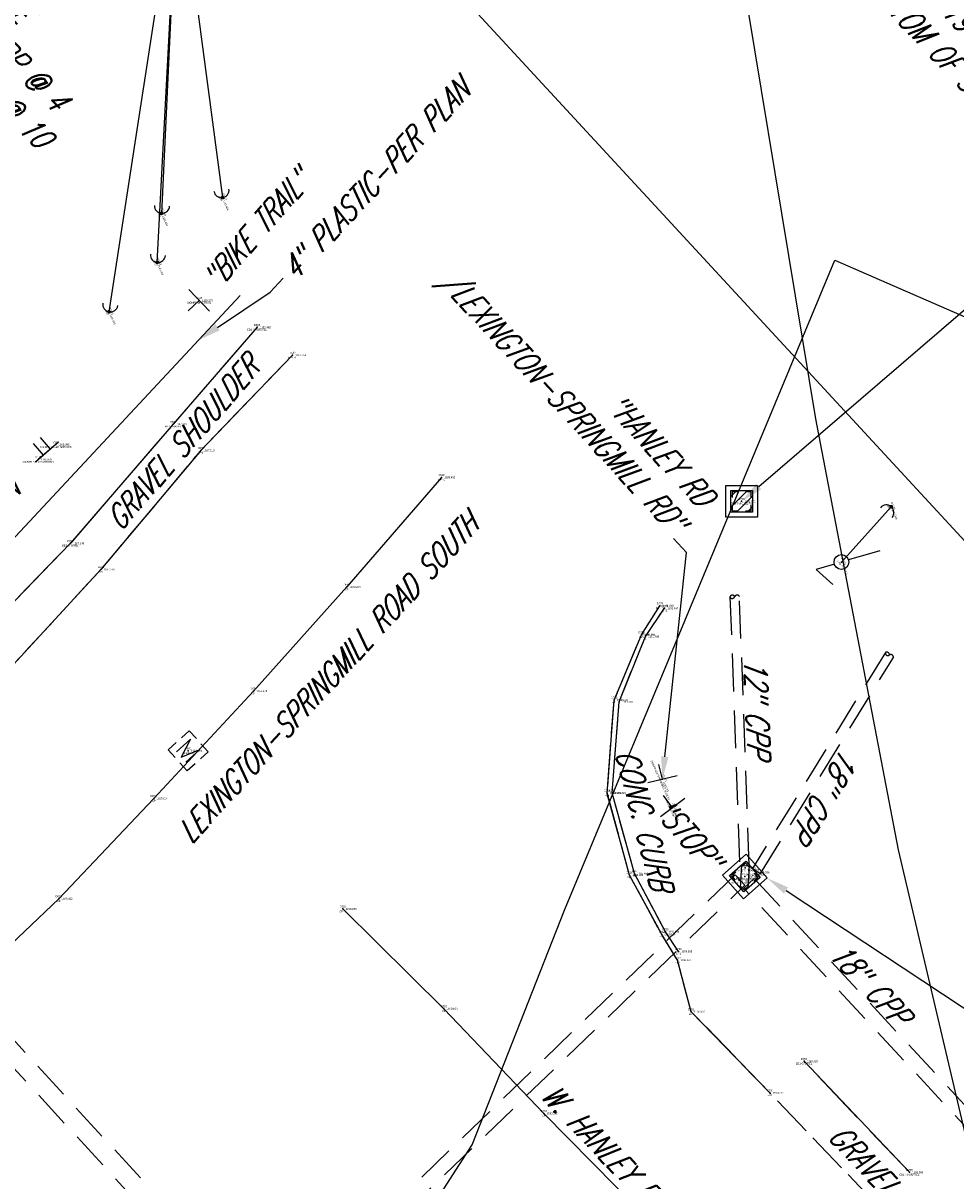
# Model space of a CAD drawing. Extents: x 0 to 213038, y 0 to 462006.
# Tile 58 of 106: x 167844 to 167943, y 435604 to 435727. Entities that reach past the tile are written whole.
import ezdxf
from ezdxf import colors
from ezdxf.entities.mleader import LeaderData, LeaderLine
from ezdxf.enums import TextEntityAlignment as Align
from ezdxf.math import Vec2, Vec3

# ---------------------------------------------------------------- set-up
doc = ezdxf.new("R2010")
doc.units = 0
doc.header["$LTSCALE"] = 20
doc.header["$MEASUREMENT"] = 0
for name, pattern in [('DR_X_STM (no text)', [0.3, 0.2, -0.1]), ('PV_X_CURB', [0.27, 0.22, -0.05]), ('PV_X_EP', [0.27, 0.22, -0.05]), ('PV_X_Shoulder', [0.4, 0.3, -0.1])]:
    doc.linetypes.add(name, pattern=pattern)
doc.layers.get('0').update_dxf_attribs({"linetype": 'CONTINUOUS'})
for name, color, linetype in [('DR_X_BLOCKS', 124, 'CONTINUOUS'), ('DR_X_STM', 124, 'DR_X_STM (no text)'), ('DR_X_TEXT', 2, 'CONTINUOUS'), ('DT_X_BREAK_LINE', 4, 'CONTINUOUS'), ('DV_X_TEXT', 2, 'CONTINUOUS'), ('LT_X_POLES', 2, 'CONTINUOUS'), ('PNTDESC', 3, 'CONTINUOUS'), ('PNTELEV', 5, 'CONTINUOUS'), ('PNTNO', 7, 'CONTINUOUS'), ('PNTS_DTU-4-30-2025', 1, 'CONTINUOUS'), ('PNTS_DTU-7-22-2025', 1, 'CONTINUOUS'), ('PNTS_MONBOXES', 1, 'CONTINUOUS'), ('PV_X_CURB', 1, 'PV_X_CURB'), ('PV_X_EOP', 240, 'PV_X_EP'), ('PV_X_SHOULDER', 33, 'PV_X_Shoulder'), ('PV_X_TEXT', 2, 'CONTINUOUS'), ('SN_X_BLOCKS', 94, 'CONTINUOUS'), ('SN_X_TEXT', 2, 'CONTINUOUS'), ('SV_X_CENTER_PAVT', 2, 'CONTINUOUS'), ('SV_X_MON_BLOCKS_FOUNDMARK', 7, 'CONTINUOUS'), ('UT_X_GAS_PER_PLAN', 2, 'UT_X_GAS (Short)'), ('UT_X_GUY', 1, 'CONTINUOUS'), ('UT_X_PLANS', 32, 'CONTINUOUS'), ('UT_X_WATER', 150, 'UT_X_WATER')]:
    doc.layers.add(name, color=color, linetype=linetype)
doc.layers.add('SC_SCRATCH-5', color=5, linetype='CONTINUOUS', plot=False)
doc.styles.add('LINETYPE', font='romans.shx', dxfattribs={"width": 0.9})
doc.styles.add('PTXT', font='TXT')
doc.styles.add('romans', font='romans.shx', dxfattribs={"width": 0.75, "oblique": 22.5})
doc.linetypes.add('UT_X_FOC', pattern='A,0.4,-0.13,0.4,-0.13,0.4,-0.13,0.4,-0.13,0.4,-0.13,0.4,["FOC",LINETYPE,S=0.1,R=0,X=0.06,Y=-0.05],-0.4', length=3.45)
doc.linetypes.add('UT_X_GAS (Short)', pattern='A,0.25,-0.15,0.25,-0.15,0.25,-0.15,0.25,-0.15,0.25,["G",LINETYPE,S=0.1,R=0,X=0.056,Y=-0.05],-0.2', length=2.05)
doc.linetypes.add('UT_X_WATER', pattern='A,0.25,-0.15,0.25,-0.15,0.25,-0.15,0.25,-0.15,0.25,["W",LINETYPE,S=0.08,R=0,X=0.043,Y=-0.05],-0.2', length=2.05)

# ---------------------------------------------------------------- blocks, each defined once
blk = doc.blocks.new('SRVPNO1')
at = {"layer": 'PNTDESC', "style": 'PTXT'}
blk.add_attdef('DESC2', text='', height=1, dxfattribs=at).set_placement((0, -1.75), align=Align.CENTER)
at = {"layer": 'PNTELEV', "style": 'PTXT'}
blk.add_attdef('ELEV2', (1.5, -0.5), '', height=1, dxfattribs=at)
at = {"layer": 'PNTNO', "style": 'PTXT'}
blk.add_attdef('PT#', text='', height=1, dxfattribs=at).set_placement((0, 0.75), align=Align.CENTER)
blk = doc.blocks.new('CBS22B-X')
at = {"color": 8}
for p, q in [((-1.15, -0.61), (0.61, 1.15)), ((-1.15, 0.52), (-0.52, 1.15)), ((-0.55, -1.15), (1.15, 0.55)), ((0.58, -1.15), (1.15, -0.58))]:
    blk.add_line(p, q, dxfattribs=at)
at = {"color": 124}
blk.add_lwpolyline([(-1.67, 1.67), (1.67, 1.67), (1.67, -1.67), (-1.67, -1.67), (-1.67, 1.67)], close=True, dxfattribs=at)
at = {"color": 124, "flags": 128}
blk.add_lwpolyline([(-1.15, 1.15), (1.15, 1.15), (1.15, -1.15), (-1.15, -1.15), (-1.15, 1.15)], close=True, dxfattribs=at)
at = {"color": 8}
for points in [[(-0.4, 1), (-1, 1), (-1, 0.4)], [(1, 0.4), (1, 1), (0.4, 1)], [(-1, -0.4), (-1, -1), (-0.4, -1)], [(0.4, -1), (1, -1), (1, -0.4)]]:
    blk.add_lwpolyline(points, dxfattribs=at)
blk = doc.blocks.new('MONBX')
at = {"flags": 128}
for points in [[(-0.075, 0.0189), (-0.075, 0.0751), (-0.0188, 0.0751)], [(0.0177, 0.0751), (0.0751, 0.0751), (0.0751, 0.0189)], [(-0.037, -0.05), (-0.037, 0.05), (0, -0.05), (0.037, 0.05), (0.037, -0.05)], [(-0.0188, -0.075), (-0.075, -0.075), (-0.075, -0.0189)], [(0.0751, -0.0189), (0.0751, -0.075), (0.0177, -0.075)]]:
    blk.add_lwpolyline(points, dxfattribs=at)
blk = doc.blocks.new('SGN1P')
for p, q in [((0, 0.08), (0, -0.08)), ((0, 0), (-0.08, 0))]:
    blk.add_line(p, q)
blk = doc.blocks.new('DM')
at = {"lineweight": -2}
h = blk.add_hatch(color=2, dxfattribs=at)
edge = h.paths.add_edge_path()
edge.add_arc((0, 0), 0.01, 0, 360)
at = {"color": 2, "lineweight": -2}
blk.add_arc((0.04, 0), 0.04, 90, 270, dxfattribs=at)
blk = doc.blocks.new('LPOLE')
for p, q in [((0.1093, 0.1812), (0.0202, 0.0334)), ((-0.0717, -0.1188), (0.0465, -0.1188))]:
    blk.add_line(p, q)
blk.add_lwpolyline([(-0.0202, -0.0334), (-0.0717, -0.1188)])
blk.add_circle((0, 0), 0.0391)
blk = doc.blocks.new('SGN2P')
for p, q in [((0, 0.08), (0, -0.08)), ((0, 0.024), (-0.08, 0.024)), ((0, -0.024), (-0.08, -0.024))]:
    blk.add_line(p, q)

msp = doc.modelspace()

# ---------------------------------------------------------------- linework, layer by layer
at = {"layer": 'DR_X_STM'}
for points, elevation in [([(167918.86, 435665.94), (167919.9, 435637.51), (167920.9, 435637.55), (167919.86, 435665.97), (167919.86, 435665.97, 0.681253), (167919.36, 435665.95, 0.681253), (167918.86, 435665.94)], 1185.61), ([(167935.7, 435659.79, 0.667816), (167935.28, 435660.05), (167921.25, 435637.25), (167922.1, 435636.73), (167936.13, 435659.53, 0.667816), (167935.7, 435659.79)], 1185.59)]:
    msp.add_lwpolyline(points, format="xyb", close=True, dxfattribs=dict(at, elevation=elevation))
msp.add_lwpolyline([(167813.24, 435651.69), (167870.28, 435589.62), (167868.81, 435588.27), (167811.76, 435650.33)], dxfattribs=at)
msp.add_lwpolyline([(167871.42, 435588.23), (167920.44, 435635.49), (167919.4, 435636.57), (167870.38, 435589.31), (167871.42, 435588.23)], close=True, dxfattribs=at)
msp.add_lwpolyline([(167945.93, 435608.73, -0.733464), (167945.38, 435608.22), (167920.32, 435635.16), (167921.41, 435636.18), (167946.48, 435609.24, -0.733464), (167945.93, 435608.73)], format="xyb", close=True, dxfattribs=at)
for centre, radius, start, end in [((167919.1, 435666.04, 1185.61), 0.269, 203.5757, 340.6348), ((167935.55, 435660.01, 1185.59), 0.271, 170.8632, 305.8057)]:
    msp.add_arc(centre, radius, start, end, dxfattribs=at)
at = {"layer": 'DT_X_BREAK_LINE'}
for points in [[(167868.88, 435694.41, 1187.46), (167860, 435684.18, 1187.29), (167849.15, 435671.6, 1187.15), (167839.49, 435661.62, 1186.98), (167829.97, 435651.14, 1186.74), (167818.69, 435642.93, 1186.8), (167811.33, 435636.66, 1186.63)], [(167868.88, 435694.41, 1187.46), (167860, 435684.18, 1187.29), (167849.15, 435671.6, 1187.15), (167839.49, 435661.62, 1186.98), (167829.97, 435651.14, 1186.74), (167818.69, 435642.93, 1186.8), (167811.33, 435636.66, 1186.63)], [(167872.62, 435691.47, 1187.76), (167862.93, 435681.41, 1187.52), (167852.37, 435668.83, 1187.3), (167842.7, 435658.34, 1187.09), (167833.8, 435647.51, 1186.95), (167823.45, 435637.74, 1186.77), (167817.42, 435631.49, 1186.75), (167815.03, 435632.55, 1186.7), (167807.24, 435625.47, 1186.65), (167807.96, 435623.24, 1186.75), (167802.81, 435617.34, 1186.71), (167791.1, 435607.01, 1186.55), (167780.46, 435597.01, 1186.53), (167765.84, 435583.97, 1186.51), (167759.37, 435578.29, 1186.48), (167747.8, 435567.91, 1186.42), (167744.25, 435564.78, 1186.41)], [(167872.62, 435691.47, 1187.76), (167862.93, 435681.41, 1187.52), (167852.37, 435668.83, 1187.3), (167842.7, 435658.34, 1187.09), (167833.8, 435647.51, 1186.95), (167823.45, 435637.74, 1186.77), (167817.42, 435631.49, 1186.75), (167815.03, 435632.55, 1186.7), (167807.24, 435625.47, 1186.65), (167807.96, 435623.24, 1186.75), (167802.81, 435617.34, 1186.71), (167791.1, 435607.01, 1186.55), (167780.46, 435597.01, 1186.53), (167765.84, 435583.97, 1186.51), (167759.37, 435578.29, 1186.48), (167747.8, 435567.91, 1186.42), (167744.25, 435564.78, 1186.41)], [(167923.07, 435613.55, 1190.22), (167914.77, 435622.11, 1190.02), (167913.31, 435627.56, 1190.04), (167911.65, 435630.28, 1190.11), (167908.24, 435636.55, 1190.23), (167905.88, 435645.21, 1190.51), (167906.62, 435655.03, 1190.8), (167909.51, 435661.94, 1190.99), (167911.46, 435665, 1191.09)], [(167923.07, 435613.55, 1190.22), (167914.77, 435622.11, 1190.02), (167913.31, 435627.56, 1190.04), (167911.65, 435630.28, 1190.11), (167908.24, 435636.55, 1190.23), (167905.88, 435645.21, 1190.51), (167906.62, 435655.03, 1190.8), (167909.51, 435661.94, 1190.99), (167911.46, 435665, 1191.09)], [(167913.42, 435628.49, 1189.87), (167912.05, 435630.56, 1190.07), (167908.76, 435636.71, 1190.48), (167906.41, 435645.22, 1190.82), (167907.14, 435654.85, 1191.11), (167909.92, 435661.74, 1191.39), (167911.94, 435664.73, 1191.46)], [(167913.42, 435628.49, 1189.87), (167912.05, 435630.56, 1190.07), (167908.76, 435636.71, 1190.48), (167906.41, 435645.22, 1190.82), (167907.14, 435654.85, 1191.11), (167909.92, 435661.74, 1191.39), (167911.94, 435664.73, 1191.46)], [(167937.82, 435605.15, 1190.27), (167926.69, 435616.88, 1189.92)], [(167937.82, 435605.15, 1190.27), (167926.69, 435616.88, 1189.92)]]:
    msp.add_polyline3d(points, dxfattribs=at)
at = {"layer": 'PNTS_DTU-4-30-2025'}
for p in [(167862.76, 435697.26, 1186.28), (167868.88, 435694.41, 1187.46), (167872.62, 435691.47, 1187.76), (167860, 435684.18, 1187.29), (167847.6, 435682.02, 1185.89), (167862.93, 435681.41, 1187.52), (167845.75, 435680.45, 1185.89), (167888.37, 435678.56, 1189.48), (167920.09, 435676.03, 1191.17), (167849.15, 435671.6, 1187.15), (167852.37, 435668.83, 1187.3), (167878.36, 435666.99, 1189.21), (167911.46, 435665, 1191.09), (167911.94, 435664.73, 1191.46), (167909.51, 435661.94, 1190.99), (167909.92, 435661.74, 1191.39), (167868.5, 435655.98, 1188.88), (167906.62, 435655.03, 1190.8), (167907.14, 435654.85, 1191.11), (167905.88, 435645.21, 1190.51), (167906.41, 435645.22, 1190.82), (167857.96, 435644.65, 1188.61), (167908.24, 435636.55, 1190.23), (167908.76, 435636.71, 1190.48), (167920.43, 435636.39, 1187.93), (167920.45, 435637.31, 1185.61), (167921.58, 435636.84, 1185.59), (167919.84, 435635.98, 1185.18), (167847.92, 435634.05, 1188.42), (167877.94, 435632.97, 1190.15), (167911.65, 435630.28, 1190.11), (167912.05, 435630.56, 1190.07), (167913.31, 435627.56, 1190.04), (167913.42, 435628.49, 1189.87), (167888.61, 435622.43, 1190.17), (167914.77, 435622.11, 1190.02), (167926.69, 435616.88, 1189.92), (167923.07, 435613.55, 1190.22), (167899.19, 435611.38, 1190.3), (167937.82, 435605.15, 1190.27)]:
    msp.add_point(p, dxfattribs=at)
at = {"layer": 'PNTS_DTU-7-22-2025'}
for p in [(167865.23, 435708.11, 1185.48), (167858.8, 435706.45, 1185.43), (167858.33, 435701.27, 1185.47), (167853.24, 435696.05, 1185.38), (167935.9, 435675.46, 1192.87), (167930.64, 435669.62, 1192.88), (167911.72, 435646.67, 1190.39), (167912.8, 435643.66, 1190.01)]:
    msp.add_point(p, dxfattribs=at)
at = {"layer": 'PNTS_MONBOXES'}
msp.add_point((167861.6, 435649.68, 1188.62), dxfattribs=at)
at = {"layer": 'PV_X_CURB', "flags": 128}
msp.add_lwpolyline([(167913.42, 435628.49), (167912.05, 435630.56), (167908.76, 435636.71), (167906.41, 435645.22), (167907.14, 435654.85), (167909.92, 435661.74), (167911.94, 435664.73)], dxfattribs=at)
msp.add_lwpolyline([(167913.42, 435628.49), (167912.05, 435630.56), (167908.76, 435636.71), (167906.41, 435645.22), (167907.14, 435654.85), (167909.92, 435661.74), (167911.94, 435664.73)], dxfattribs=at)
at = {"layer": 'PV_X_EOP', "flags": 128}
for points in [[(167872.62, 435691.47), (167862.93, 435681.41), (167852.37, 435668.83), (167842.7, 435658.34), (167833.8, 435647.51), (167823.45, 435637.74), (167817.42, 435631.49), (167815.03, 435632.55), (167807.24, 435625.47), (167807.96, 435623.24), (167802.81, 435617.34), (167791.1, 435607.01), (167780.46, 435597.01), (167765.84, 435583.97), (167759.37, 435578.29), (167747.8, 435567.91), (167744.25, 435564.78)], [(167872.62, 435691.47), (167862.93, 435681.41), (167852.37, 435668.83), (167842.7, 435658.34), (167833.8, 435647.51), (167823.45, 435637.74), (167817.42, 435631.49), (167815.03, 435632.55), (167807.24, 435625.47), (167807.96, 435623.24), (167802.81, 435617.34), (167791.1, 435607.01), (167780.46, 435597.01), (167765.84, 435583.97), (167759.37, 435578.29), (167747.8, 435567.91), (167744.25, 435564.78)], [(167923.07, 435613.55), (167914.77, 435622.11), (167913.31, 435627.56), (167911.65, 435630.28), (167908.24, 435636.55), (167905.88, 435645.21), (167906.62, 435655.03), (167909.51, 435661.94), (167911.46, 435665)], [(167934.39, 435601.73), (167923.07, 435613.55), (167914.77, 435622.11), (167913.31, 435627.56), (167911.65, 435630.28), (167908.24, 435636.55), (167905.88, 435645.21), (167906.62, 435655.03), (167909.51, 435661.94), (167911.46, 435665)]]:
    msp.add_lwpolyline(points, dxfattribs=at)
at = {"layer": 'PV_X_SHOULDER', "flags": 128}
for points in [[(167868.88, 435694.41), (167860, 435684.18), (167849.15, 435671.6), (167839.49, 435661.62), (167829.97, 435651.14), (167818.69, 435642.93), (167811.33, 435636.66)], [(167868.88, 435694.41), (167860, 435684.18), (167849.15, 435671.6), (167839.49, 435661.62), (167829.97, 435651.14), (167818.69, 435642.93), (167811.33, 435636.66)], [(167937.82, 435605.15), (167926.69, 435616.88)], [(167937.82, 435605.15), (167926.69, 435616.88)]]:
    msp.add_lwpolyline(points, dxfattribs=at)
at = {"layer": 'SC_SCRATCH-5'}
msp.add_lwpolyline([(168040.35, 435567.22), (167809.59, 435816.92), (167648.02, 435667.61), (167878.78, 435417.91), (168040.35, 435567.22)], close=True, dxfattribs=at)
at = {"layer": 'SN_X_BLOCKS', "flags": 128}
msp.add_lwpolyline([(167847.6, 435682.02), (167845.75, 435680.45)], dxfattribs=at)
msp.add_lwpolyline([(167847.6, 435682.02), (167845.75, 435680.45)], dxfattribs=at)
at = {"layer": 'SV_X_CENTER_PAVT'}
for points in [[(167888.37, 435678.56, 1189.48), (167878.36, 435666.99, 1189.21), (167868.5, 435655.98, 1188.88), (167857.96, 435644.65, 1188.61), (167847.92, 435634.05, 1188.42), (167837.01, 435623.67, 1188.2), (167826.31, 435613.39, 1187.99), (167815.2, 435603.17, 1187.8), (167804.09, 435593.27, 1187.61), (167793.04, 435583.59, 1187.47), (167782.01, 435573.71, 1187.33), (167770.78, 435563.62, 1187.2)], [(167888.37, 435678.56, 1189.48), (167878.36, 435666.99, 1189.21), (167868.5, 435655.98, 1188.88), (167857.96, 435644.65, 1188.61), (167847.92, 435634.05, 1188.42), (167837.01, 435623.67, 1188.2), (167826.31, 435613.39, 1187.99), (167815.2, 435603.17, 1187.8), (167804.09, 435593.27, 1187.61), (167793.04, 435583.59, 1187.47), (167782.01, 435573.71, 1187.33), (167770.78, 435563.62, 1187.2)], [(167877.94, 435632.97, 1190.15), (167888.61, 435622.43, 1190.17), (167899.19, 435611.38, 1190.3), (167909.42, 435601.02, 1190.53), (167919.97, 435590.29, 1190.86)], [(167877.94, 435632.97, 1190.15), (167888.61, 435622.43, 1190.17), (167899.19, 435611.38, 1190.3), (167909.42, 435601.02, 1190.53), (167919.97, 435590.29, 1190.86)]]:
    msp.add_polyline3d(points, dxfattribs=at)
at = {"layer": 'UT_X_GAS_PER_PLAN'}
msp.add_lwpolyline([(167829.28, 435657.28), (167867.1, 435697.78)], dxfattribs=at)
at = {"layer": 'UT_X_GUY'}
for points, elevation in [([(167853.24, 435696.05), (167860.54, 435743.45)], 1185.38), ([(167858.33, 435701.27), (167860.54, 435743.45)], 1185.47), ([(167858.8, 435706.45), (167860.54, 435743.45), (167865.23, 435708.11)], 1185.43), ([(167935.9, 435675.46), (167930.64, 435669.62)], 1192.87)]:
    msp.add_lwpolyline(points, dxfattribs=dict(at, elevation=elevation))
at = {"layer": 'UT_X_PLANS', "color": 33, "linetype": 'UT_X_FOC', "flags": 128}
msp.add_lwpolyline([(167753.82, 435512.72), (167800.05, 435530.57), (167822.12, 435545.1), (167872.95, 435579.09), (167891.61, 435608.07), (167901.38, 435632.83), (167929.95, 435701.49), (167985.95, 435677.11), (168034.97, 435665.54), (168077.41, 435651.29)], dxfattribs=at)
at = {"layer": 'UT_X_WATER', "flags": 128}
msp.add_lwpolyline([(168074.21, 436040.16), (168065.61, 436006.14), (168049.55, 435952.44), (168028.76, 435880.67), (168012.54, 435825.47), (168001.98, 435803.65), (167976.88, 435797.08), (167944.87, 435792.06), (167909.55, 435786.35), (167917.86, 435745.49), (167927.89, 435684.76), (167936.62, 435639.23), (167948.51, 435588.75), (167965.69, 435493.52), (167967.24, 435483.34), (167977.49, 435442.18), (167982.51, 435426.23)], dxfattribs=at)

# ---------------------------------------------------------------- block references
at = {"layer": 'DR_X_BLOCKS'}
msp.add_blockref('CBS22B-X', (167920.09, 435676.03, 1191.17), dxfattribs=at)
msp.add_blockref('CBS22B-X', (167920.09, 435676.03, 1191.17), dxfattribs=at)
at = {"layer": 'DR_X_BLOCKS', "rotation": 221.5796095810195}
msp.add_blockref('CBS22B-X', (167920.43, 435636.39, 1187.93), dxfattribs=at)
msp.add_blockref('CBS22B-X', (167920.43, 435636.39, 1187.93), dxfattribs=at)
at = {"layer": 'LT_X_POLES', "xscale": 20, "yscale": 20, "zscale": 20, "rotation": 317.4843046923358}
msp.add_blockref('LPOLE', (167930.64, 435669.62, 1192.88), dxfattribs=at)
at = {"layer": 'PNTS_DTU-4-30-2025', "xscale": 0.2, "yscale": 0.2, "zscale": 0.2}
for p, values in [((167862.76, 435697.26, 1186.28), {'PT#': 'V136', 'ELEV2': '1186.275', 'DESC2': 'SIGNPB-BIKETRAIL'}), ((167868.88, 435694.41, 1187.46), {'PT#': 'D683', 'ELEV2': '1187.462', 'DESC2': 'EB2 ^ 1-GRAVEL'}), ((167872.62, 435691.47, 1187.76), {'PT#': 'D682', 'ELEV2': '1187.759', 'DESC2': 'EP2 ^ 1'}), ((167860, 435684.18, 1187.29), {'PT#': 'D684', 'ELEV2': '1187.291', 'DESC2': 'EB2-GRAVEL'}), ((167847.6, 435682.02, 1185.89), {'PT#': 'V137', 'ELEV2': '1185.895', 'DESC2': 'SIGNPB ^ 1-L&R ARROWS'}), ((167862.93, 435681.41, 1187.52), {'PT#': 'D685', 'ELEV2': '1187.519', 'DESC2': 'EP2'}), ((167845.75, 435680.45, 1185.89), {'PT#': 'V138', 'ELEV2': '1185.891', 'DESC2': 'SIGNPB ^ 2-L&R ARROWS'}), ((167888.37, 435678.56, 1189.48), {'PT#': 'D668', 'ELEV2': '1189.483', 'DESC2': 'CP ^ 1'}), ((167920.09, 435676.03, 1191.17), {'PT#': 'D776', 'ELEV2': '1191.171', 'DESC2': 'CBS-TYPE C@F/C'}), ((167849.15, 435671.6, 1187.15), {'PT#': 'D687', 'ELEV2': '1187.149', 'DESC2': 'EB2-GRAVEL'}), ((167852.37, 435668.83, 1187.3), {'PT#': 'D686', 'ELEV2': '1187.298', 'DESC2': 'EP2'}), ((167878.36, 435666.99, 1189.21), {'PT#': 'D669', 'ELEV2': '1189.208', 'DESC2': 'CP'}), ((167911.46, 435665, 1191.09), {'PT#': 'D775', 'ELEV2': '1191.090', 'DESC2': 'EP1 ^ 2'}), ((167911.94, 435664.73, 1191.46), {'PT#': 'D774', 'ELEV2': '1191.460', 'DESC2': 'C ^ 2'}), ((167909.51, 435661.94, 1190.99), {'PT#': 'D773', 'ELEV2': '1190.991', 'DESC2': 'EP1'}), ((167909.92, 435661.74, 1191.39), {'PT#': 'D772', 'ELEV2': '1191.386', 'DESC2': 'C'}), ((167868.5, 435655.98, 1188.88), {'PT#': 'D670', 'ELEV2': '1188.878', 'DESC2': 'CP'}), ((167906.62, 435655.03, 1190.8), {'PT#': 'D770', 'ELEV2': '1190.803', 'DESC2': 'EP1'}), ((167907.14, 435654.85, 1191.11), {'PT#': 'D771', 'ELEV2': '1191.108', 'DESC2': 'C'}), ((167857.96, 435644.65, 1188.61), {'PT#': 'D671', 'ELEV2': '1188.614', 'DESC2': 'CP'}), ((167905.88, 435645.21, 1190.51), {'PT#': 'D769', 'ELEV2': '1190.511', 'DESC2': 'EP1'}), ((167906.41, 435645.22, 1190.82), {'PT#': 'D768', 'ELEV2': '1190.823', 'DESC2': 'C'}), ((167920.45, 435637.31, 1185.61), {'PT#': 'D779', 'ELEV2': '1185.611', 'DESC2': 'INV-12"CPP@11'}), ((167908.24, 435636.55, 1190.23), {'PT#': 'D766', 'ELEV2': '1190.226', 'DESC2': 'EP1'}), ((167908.76, 435636.71, 1190.48), {'PT#': 'D767', 'ELEV2': '1190.481', 'DESC2': 'C'}), ((167919.84, 435635.98, 1185.18), {'PT#': 'D780', 'ELEV2': '1185.178', 'DESC2': 'INV-18"CPP@6'}), ((167920.43, 435636.39, 1187.93), {'PT#': 'D777', 'ELEV2': '1187.933', 'DESC2': 'CBS-3X3@T/G'}), ((167921.58, 435636.84, 1185.59), {'PT#': 'D778', 'ELEV2': '1185.586', 'DESC2': 'INV-12"CPP@1'}), ((167847.92, 435634.05, 1188.42), {'PT#': 'D672', 'ELEV2': '1188.422', 'DESC2': 'CP'}), ((167877.94, 435632.97, 1190.15), {'PT#': 'D752', 'ELEV2': '1190.155', 'DESC2': 'CP ^ 1'}), ((167911.65, 435630.28, 1190.11), {'PT#': 'D764', 'ELEV2': '1190.114', 'DESC2': 'EP1'}), ((167912.05, 435630.56, 1190.07), {'PT#': 'D765', 'ELEV2': '1190.068', 'DESC2': 'C'}), ((167913.42, 435628.49, 1189.87), {'PT#': 'D763', 'ELEV2': '1189.868', 'DESC2': 'C ^ 1'}), ((167913.31, 435627.56, 1190.04), {'PT#': 'D762', 'ELEV2': '1190.040', 'DESC2': 'EP1'}), ((167888.61, 435622.43, 1190.17), {'PT#': 'D753', 'ELEV2': '1190.166', 'DESC2': 'CP'}), ((167914.77, 435622.11, 1190.02), {'PT#': 'D761', 'ELEV2': '1190.022', 'DESC2': 'EP1'}), ((167926.69, 435616.88, 1189.92), {'PT#': 'D759', 'ELEV2': '1189.920', 'DESC2': 'EB1-GRAVEL'}), ((167923.07, 435613.55, 1190.22), {'PT#': 'D760', 'ELEV2': '1190.217', 'DESC2': 'EP1'}), ((167899.19, 435611.38, 1190.3), {'PT#': 'D754', 'ELEV2': '1190.299', 'DESC2': 'CP'}), ((167937.82, 435605.15, 1190.27), {'PT#': 'D758', 'ELEV2': '1190.268', 'DESC2': 'EB1 ^ 1-GRAVEL'})]:
    msp.add_blockref('SRVPNO1', p, dxfattribs=at).add_auto_attribs(values)
at = {"layer": 'PNTS_DTU-7-22-2025', "xscale": 0.2, "yscale": 0.2, "zscale": 0.2, "rotation": 294.3326920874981}
for p, values in [((167865.23, 435708.11, 1185.48), {'PT#': 'D1117', 'ELEV2': '1185.484', 'DESC2': 'GUY'}), ((167858.8, 435706.45, 1185.43), {'PT#': 'D1118', 'ELEV2': '1185.426', 'DESC2': 'GUY'}), ((167858.33, 435701.27, 1185.47), {'PT#': 'D1119', 'ELEV2': '1185.469', 'DESC2': 'GUY'}), ((167853.24, 435696.05, 1185.38), {'PT#': 'D1120', 'ELEV2': '1185.379', 'DESC2': 'GUY'}), ((167935.9, 435675.46, 1192.87), {'PT#': 'D1124', 'ELEV2': '1192.866', 'DESC2': 'GUY'}), ((167930.64, 435669.62, 1192.88), {'PT#': 'D1123', 'ELEV2': '1192.876', 'DESC2': 'LPP'}), ((167911.72, 435646.67, 1190.39), {'PT#': 'D1122', 'ELEV2': '1190.393', 'DESC2': 'SIGNPB-LEX SPRINGMILL HANLEY'}), ((167912.8, 435643.66, 1190.01), {'PT#': 'D1121', 'ELEV2': '1190.010', 'DESC2': 'SIGNPB-STOP'})]:
    msp.add_blockref('SRVPNO1', p, dxfattribs=at).add_auto_attribs(values)
at = {"layer": 'PNTS_MONBOXES', "xscale": 0.2, "yscale": 0.2, "zscale": 0.2}
msp.add_blockref('SRVPNO1', (167861.6, 435649.68, 1188.62), dxfattribs=at).add_auto_attribs({'PT#': 'D681', 'ELEV2': '1188.624', 'DESC2': 'MONBOX'})
at = {"layer": 'SN_X_BLOCKS', "xscale": 20, "yscale": 20, "zscale": 20}
for name, p, rotation in [('SGN1P', (167862.76, 435697.26, 1186.28), 43.79669034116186), ('SGN2P', (167846.67, 435681.23), 310.8542867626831), ('SGN1P', (167911.72, 435646.67, 1190.39), 283.269876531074), ('SGN1P', (167912.8, 435643.66, 1190.01), 307.0341231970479)]:
    msp.add_blockref(name, p, dxfattribs=dict(at, rotation=rotation))
at = {"layer": 'SV_X_MON_BLOCKS_FOUNDMARK', "xscale": 20, "yscale": 20, "zscale": 20, "rotation": 311.9791020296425}
msp.add_blockref('MONBX', (167861.6, 435649.68, 1188.62), dxfattribs=at)
at = {"layer": 'UT_X_GUY', "xscale": 20, "yscale": 20, "zscale": 20}
for p, rotation in [((167865.23, 435708.11, 1185.48), 97.88687721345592), ((167858.8, 435706.45, 1185.43), 87.34714445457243), ((167858.33, 435701.27, 1185.47), 84.85736018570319), ((167853.24, 435696.05, 1185.38), 80.28015013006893), ((167935.9, 435675.46, 1192.87), 230.1370146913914)]:
    msp.add_blockref('DM', p, dxfattribs=dict(at, rotation=rotation))

# ---------------------------------------------------------------- texts
at = {"layer": 'DR_X_TEXT', "style": 'romans', "oblique": 22.5, "width": 0.75}
for s, rotation, p in [('12" CPP', 272.1052, (167920.34, 435659.45, 1190.01)), ('18" CPP', 238.3903, (167930.73, 435650.14, 1185.2)), ('18" CPP', 312.9445, (167929.16, 435628.09))]:
    msp.add_text(s, height=2.4, rotation=rotation, dxfattribs=at).set_placement(p)
at = {"layer": 'DV_X_TEXT', "style": 'romans', "oblique": 22.5, "width": 0.75}
for s, rotation, p in [('LEXINGTON-SPRINGMILL ROAD SOUTH', 47.7219, (167861.94, 435639.74)), ('W. HANLEY ROAD', 314.0958, (167898.71, 435613.12, 1190.18))]:
    msp.add_text(s, height=2.4, rotation=rotation, dxfattribs=at).set_placement(p)
at = {"layer": 'PV_X_TEXT', "char_height": 2.4, "attachment_point": 1, "style": 'romans'}
for s, width, insert, rotation in [('GRAVEL SHOULDER', 26.2091, (167852.64, 435674.35), 49.2147), ('CONC. CURB', 17.4741, (167909.03, 435650.11), 284.6078)]:
    msp.add_mtext_dynamic_manual_height_columns(s, width=width, gutter_width=12, heights=[0], dxfattribs=dict(at, insert=insert, rotation=rotation))
at = {"layer": 'SN_X_TEXT', "style": 'romans', "oblique": 22.5, "width": 0.75}
msp.add_text('"STOP"', height=2.4, rotation=311.5796, dxfattribs=at).set_placement((167910.59, 435643.34))
at = {"layer": 'SN_X_TEXT', "char_height": 2.4, "attachment_point": 1, "style": 'romans'}
for s, width, insert, rotation in [('"BIKE TRAIL"', 18.8821, (167862.83, 435699.74), 49.0396), ('ARROW SIGN', 27.9642, (167832.49, 435667.35), 49.2147)]:
    msp.add_mtext_dynamic_manual_height_columns(s, width=width, gutter_width=12, heights=[0], dxfattribs=dict(at, insert=insert, rotation=rotation))

# ---------------------------------------------------------------- leaders
at = {"layer": 'DR_X_TEXT'}
ml = msp.add_multileader_mtext('Standard', dxfattribs=at)
ml.set_content('EX. CATCH BASIN\\P1184.96 TOP GRATE\\P1181.29 INV. 24" CPP @ 4\\P1181.26 INV. 24" CPP @ 10', color=256, style='romans')
ml.set_leader_properties(color=1, linetype='CONTINUOUS', lineweight=-1)
ml.build(insert=Vec2(0, 0))
ml.multileader.update_dxf_attribs({"text_right_attachment_type": 3, "dogleg_length": 0.1, "arrow_head_size": 2.4, "scale": 20})
ctx = ml.context
ctx.base_point, ctx.scale, ctx.char_height, ctx.arrow_head_size, ctx.landing_gap_size, ctx.plane_origin, ctx.plane_x_axis, ctx.plane_y_axis = Vec3(167829.4, 435747.51), 20, 2.4, 2.4, 0.6, Vec3(167777.4, 435739.52), Vec3(0.715535, -0.698577), Vec3(0.698577, 0.715535)
ctx.right_attachment = 3
notes = []
notes.append((ctx, [(0, (1, 1, 0), (167827.97, 435748.9), (0.715535, -0.698577), 2, [(0, [(167766.79, 435675.47)], 0, [])])]))
ctx.mtext.insert, ctx.mtext.text_direction, ctx.mtext.rotation, ctx.mtext.flow_direction = Vec3(167830.67, 435747.95), Vec3(0.715535, -0.698577), 5.509778, 5
ml = msp.add_multileader_mtext('Standard', dxfattribs=at)
ml.set_content('EX. CATCH BASIN\\P1191.17 TOP GRATE\\P1187.37 BOTTOM OF SLIT IN BASIN ', color=256, style='romans')
ml.set_leader_properties(color=1, linetype='CONTINUOUS', lineweight=-1)
ml.build(insert=Vec2(0, 0))
ml.multileader.update_dxf_attribs({"text_right_attachment_type": 3, "dogleg_length": 0.1, "arrow_head_size": 2.4, "scale": 20})
ctx = ml.context
ctx.base_point, ctx.scale, ctx.char_height, ctx.arrow_head_size, ctx.landing_gap_size, ctx.plane_origin, ctx.plane_x_axis, ctx.plane_y_axis = Vec3(167926.32, 435750.75), 20, 2.4, 2.4, 0.6, Vec3(167926.41, 435687.31), Vec3(0.688559, -0.725181), Vec3(0.725181, 0.688559)
ctx.right_attachment, ctx.text_align_type = 3, 2
notes.append((ctx, [(1, (1, 1, 0), (167956.52, 435707.33), (-0.688559, 0.725181), 2, [(0, [(167920.09, 435676.03)], 0, [])])]))
ctx.mtext.insert, ctx.mtext.text_direction, ctx.mtext.rotation, ctx.mtext.alignment, ctx.mtext.flow_direction = Vec3(167961.4, 435715.55), Vec3(0.688559, -0.725181), 5.471889, 3, 5
ml = msp.add_multileader_mtext('Standard', dxfattribs=at)
ml.set_content('EX. CATCH BASIN\\P1184.65 TOP GRATE\\P1180.94 INV. 24" CPP @ 4\\P1180.85 INV. 24" CPP @ 10', color=256, style='romans')
ml.set_leader_properties(color=1, linetype='CONTINUOUS', lineweight=-1)
ml.build(insert=Vec2(0, 0))
ml.multileader.update_dxf_attribs({"text_right_attachment_type": 3, "dogleg_length": 0.1, "arrow_head_size": 2.4, "scale": 20})
ctx = ml.context
ctx.base_point, ctx.scale, ctx.char_height, ctx.arrow_head_size, ctx.landing_gap_size, ctx.plane_origin, ctx.plane_x_axis, ctx.plane_y_axis = Vec3(167808.13, 435675.01), 20, 2.4, 2.4, 0.6, Vec3(167767.67, 435679.08), Vec3(0.724302, 0.689483), Vec3(-0.689483, 0.724302)
ctx.right_attachment = 3
notes.append((ctx, [(0, (1, 1, 0), (167806.68, 435673.63), (0.724302, 0.689483), 2, [(0, [(167811.01, 435652.84)], 0, [])])]))
ctx.mtext.insert, ctx.mtext.text_direction, ctx.mtext.rotation, ctx.mtext.flow_direction = Vec3(167807.74, 435676.3), Vec3(0.724302, 0.689483), 0.760775, 5
ml = msp.add_multileader_mtext('Standard', dxfattribs=at)
ml.set_content('EX. CATCH BASIN\\P1187.93 TOP GRATE\\P1185.19 INV. 18" CPP @ 7\\P1185.59 INV. 12" CPP @ 1\\P1185.61 INV. 12" CPP @ 11\\P1185.20 INV. 18" CPP @ 3', color=256, style='romans')
ml.set_leader_properties(color=1, linetype='CONTINUOUS', lineweight=-1)
ml.build(insert=Vec2(0, 0))
ml.multileader.update_dxf_attribs({"text_right_attachment_type": 3, "dogleg_length": 0.1, "arrow_head_size": 2.4, "scale": 20})
ctx = ml.context
ctx.base_point, ctx.scale, ctx.char_height, ctx.arrow_head_size, ctx.landing_gap_size, ctx.plane_origin, ctx.plane_x_axis, ctx.plane_y_axis = Vec3(167967.66, 435606.04, 1187.93), 20, 2.4, 2.4, 0.6, Vec3(167928.62, 435647.41, 1187.93), Vec3(0.682879, -0.730532), Vec3(0.730532, 0.682879)
ctx.right_attachment = 3
notes.append((ctx, [(0, (1, 1, 0), (167966.29, 435607.5, 1187.93), (0.682879, -0.730532), 2, [(0, [(167922.78, 435636.24, 1187.93)], 0, [])])]))
ctx.mtext.insert, ctx.mtext.text_direction, ctx.mtext.rotation, ctx.mtext.width, ctx.mtext.flow_direction = Vec3(167968.94, 435606.42, 1187.93), Vec3(0.682879, -0.730532), 5.464085, 54.2899, 5
at = {"layer": 'PV_X_TEXT'}
ml = msp.add_multileader_mtext('Standard', dxfattribs=at)
ml.set_content('GRAVEL BERM ', color=256, style='romans')
ml.set_leader_properties(color=1, linetype='CONTINUOUS', lineweight=-1)
ml.build(insert=Vec2(0, 0))
ml.multileader.update_dxf_attribs({"text_right_attachment_type": 3, "dogleg_length": 0.1, "arrow_head_size": 2.4, "scale": 20})
ctx = ml.context
ctx.base_point, ctx.scale, ctx.char_height, ctx.arrow_head_size, ctx.landing_gap_size, ctx.plane_origin, ctx.plane_x_axis, ctx.plane_y_axis = Vec3(167927.92, 435611.81), 20, 2.4, 2.4, 0.6, Vec3(167934.79, 435620.09), Vec3(0.688535, -0.725203), Vec3(0.725203, 0.688535)
ctx.right_attachment, ctx.text_align_type = 3, 2
notes.append((ctx, [(0, (0, 0, 0), (0, 0), (1, 0), 1, [])]))
ctx.mtext.insert, ctx.mtext.text_direction, ctx.mtext.rotation, ctx.mtext.alignment, ctx.mtext.flow_direction = Vec3(167942.24, 435598.47), Vec3(0.688535, -0.725203), 5.471856, 3, 5
at = {"layer": 'SN_X_TEXT'}
ml = msp.add_multileader_mtext('Standard', dxfattribs=at)
ml.set_content('"HANLEY RD\\P/LEXINGTON-SPRINGMILL RD"', color=256, style='romans')
ml.set_leader_properties(color=1, linetype='CONTINUOUS', lineweight=-1)
ml.build(insert=Vec2(0, 0))
ml.multileader.update_dxf_attribs({"text_right_attachment_type": 3, "dogleg_length": 0.1, "arrow_head_size": 2.4, "scale": 20})
ctx = ml.context
ctx.base_point, ctx.scale, ctx.char_height, ctx.arrow_head_size, ctx.landing_gap_size, ctx.plane_origin, ctx.plane_x_axis, ctx.plane_y_axis = Vec3(167887.63, 435706.66, 1190.39), 20, 2.4, 2.4, 0.6, Vec3(167911.72, 435646.67, 1190.39), Vec3(0.678706, -0.73441), Vec3(0.73441, 0.678706)
ctx.right_attachment, ctx.text_align_type = 3, 2
notes.append((ctx, [(0, (1, 1, 0), (167914.25, 435670.62, 1190.39), (-0.678706, 0.73441), 2, [(0, [(167911.72, 435646.67, 1190.39)], 0, [])])]))
ctx.mtext.insert, ctx.mtext.text_direction, ctx.mtext.rotation, ctx.mtext.width, ctx.mtext.alignment, ctx.mtext.flow_direction = Vec3(167917.27, 435676.95, 1190.39), Vec3(0.678706, -0.73441), 5.458388, 48.5711, 3, 5
at = {"layer": 'UT_X_GAS_PER_PLAN'}
ml = msp.add_multileader_mtext('Standard', dxfattribs=at)
ml.set_content('4" PLASTIC-PER PLAN', color=256, style='romans')
ml.set_leader_properties(color=1, linetype='CONTINUOUS', lineweight=-1)
ml.build(insert=Vec2(0, 0))
ml.multileader.update_dxf_attribs({"text_right_attachment_type": 3, "dogleg_length": 0.1, "arrow_head_size": 2.4, "scale": 20})
ctx = ml.context
ctx.base_point, ctx.scale, ctx.char_height, ctx.arrow_head_size, ctx.landing_gap_size, ctx.plane_origin, ctx.plane_x_axis, ctx.plane_y_axis = Vec3(167871.64, 435699.6), 20, 2.4, 2.4, 0.6, Vec3(167862.7, 435693.07), Vec3(0.682505, 0.730881), Vec3(-0.730881, 0.682505)
ctx.right_attachment = 3
notes.append((ctx, [(0, (1, 1, 0), (167870.28, 435698.14), (0.682505, 0.730881), 2, [(0, [(167862.7, 435693.07)], 0, [])])]))
ctx.mtext.insert, ctx.mtext.text_direction, ctx.mtext.rotation, ctx.mtext.flow_direction = Vec3(167871.18, 435700.86), Vec3(0.682505, 0.730881), 0.819611, 5
for ctx, leaders in notes:
    for number, flags, end, landing, length, lines in leaders:
        leader = LeaderData()
        leader.index, (leader.has_last_leader_line, leader.has_dogleg_vector, leader.attachment_direction) = number, flags
        leader.last_leader_point, leader.dogleg_vector, leader.dogleg_length = Vec3(end), Vec3(landing), length
        for number, points, colour, breaks in lines:
            line = LeaderLine()
            line.index, line.vertices, line.color, line.breaks = number, Vec3.list(points), colors.encode_raw_color(colour), breaks
            leader.lines.append(line)
        ctx.leaders.append(leader)

doc.saveas('drawing.dxf')
